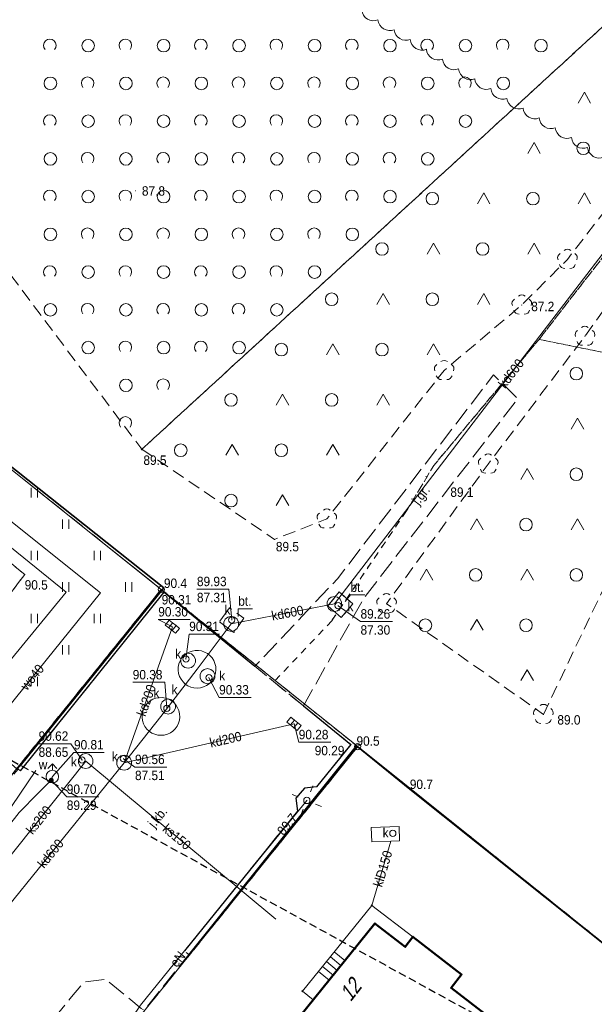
# Model space of a CAD drawing. Header units: metres. Extents: x 6540907 to 6541833, y 5893434 to 5894895.
# Tile 143 of 256: x 6541465 to 6541511, y 5893525 to 5893604. Entities that reach past the tile are written whole.
import ezdxf
from ezdxf.enums import TextEntityAlignment as Align

# ---------------------------------------------------------------- set-up
doc = ezdxf.new("R2010")
doc.units = ezdxf.units.M
doc.header["$MEASUREMENT"] = 0
for name, pattern in [('1.0_0.5', [1.5, 1, -0.5]), ('1.5_0.5', [2, 1.5, -0.5]), ('2', [0.9, 0.6, -0.3]), ('219-500', [0, 0]), ('egug-500', [1, 0.5, -0.5])]:
    doc.linetypes.add(name, pattern=pattern)
doc.layers.get('0').update_dxf_attribs({"color": 2, "linetype": 'CONTINUOUS', "lineweight": 5})
for name, color, linetype, lineweight in [('140-Punkty robocze', 251, 'CONTINUOUS', 9), ('202-punkt graniczny', 251, 'CONTINUOUS', 9), ('218-kontur użytku gruntowego', 251, 'CONTINUOUS', 9), ('219-działka ewidencyjna', 152, 'CONTINUOUS', 18), ('238-Punkt adresowy budynku', 251, 'CONTINUOUS', 9), ('312-budynek ewidencyjny', 251, 'CONTINUOUS', 9), ('352-schody', 251, 'CONTINUOUS', 9), ('chodnik', 251, 'CONTINUOUS', 9), ('drzewo liściaste', 251, 'CONTINUOUS', 9), ('hydrant', 251, 'CONTINUOUS', 9), ('jezdnia', 251, 'CONTINUOUS', 9), ('jezdnia-Atr17', 251, 'CONTINUOUS', 9), ('komora podziemna', 251, 'CONTINUOUS', 9), ('kratka ściekowa', 251, 'CONTINUOUS', 9), ('krawężnik', 251, 'CONTINUOUS', 9), ('latarnia', 251, 'CONTINUOUS', 9), ('obszar utwardzony', 251, 'CONTINUOUS', 9), ('obszar utwardzony-Atr17', 251, 'CONTINUOUS', 9), ('ogrodzenie trwałe', 251, 'CONTINUOUS', 9), ('pikieta naturalna', 251, 'CONTINUOUS', 9), ('pikieta naturalna-Atr2', 251, 'CONTINUOUS', 9), ('pikieta sztuczna', 251, 'CONTINUOUS', 9), ('pikieta sztuczna-Atr2', 251, 'CONTINUOUS', 9), ('przewód elektroenergetyczny podziemny', 251, 'CONTINUOUS', 9), ('przewód elektroenergetyczny podziemny-Atr1', 251, 'CONTINUOUS', 9), ('przewód kanalizacyjny', 251, 'CONTINUOUS', 9), ('przewód kanalizacyjny-Atr1', 251, 'CONTINUOUS', 9), ('przewód telekomunikacyjny podziemny', 251, 'CONTINUOUS', 9), ('przewód wodociągowy', 251, 'CONTINUOUS', 9), ('przewód wodociągowy-Atr1', 251, 'CONTINUOUS', 9), ('Punkt budynku', 251, 'CONTINUOUS', 9), ('rzędna', 251, 'CONTINUOUS', 9), ('rzędna-Atr2', 251, 'CONTINUOUS', 9), ('rzędna-Atr3', 251, 'CONTINUOUS', 9), ('studnia kanalizacyjna', 251, 'CONTINUOUS', 9), ('studnia kanalizacyjna-Atr17', 251, 'CONTINUOUS', 9), ('teren zalesiony', 251, 'CONTINUOUS', 9), ('trawnik', 251, 'CONTINUOUS', 9), ('właz do komory lub kanału - okrągły', 251, 'CONTINUOUS', 9), ('właz do komory lub kanału - okrągły-Atr17', 251, 'CONTINUOUS', 9), ('zadrzewienie  zakrzewienie', 252, 'CONTINUOUS', 15), ('Zakres', 252, 'CONTINUOUS', 15), ('zasuwa lub zawór', 252, 'CONTINUOUS', 15), ('zasuwa lub zawór-Atr17', 252, 'CONTINUOUS', 15)]:
    doc.layers.add(name, color=color, linetype=linetype, lineweight=lineweight)
doc.layers.add('z_i_masywy_grupy', color=7, linetype='CONTINUOUS', lineweight=13, true_color=0x7f926c)
doc.styles.get("Standard").update_dxf_attribs({"font": 'Arial', "width": 0.75})
doc.linetypes.add('902-500', pattern='A,3.75,0,[1,ksztalty.shx,S=0.5,R=0,X=0,Y=0],3.75', length=7.5)

# ---------------------------------------------------------------- blocks, each defined once
blk = doc.blocks.new('PUNKTBUD')
at = {"color": 0}
blk.add_circle((0, 0), 0.045, dxfattribs=at)
blk = doc.blocks.new('202')
at = {"color": 0, "linetype": 'Continuous', "lineweight": 0}
blk.add_circle((0, 0), 0.25, dxfattribs=at)
blk = doc.blocks.new('OTZK3')
at = {"color": 0, "linetype": 'Continuous'}
for p, q in [((-0.5, -0.289), (0, 0.577)), ((0, 0.577), (0.5, -0.289))]:
    blk.add_line(p, q, dxfattribs=at)
blk = doc.blocks.new('OTZK1')
at = {"color": 0, "linetype": 'Continuous'}
blk.add_circle((0, 0), 0.5, dxfattribs=at)
blk = doc.blocks.new('US22')
at = {"color": 0, "linetype": 'Continuous', "lineweight": 13}
blk.add_circle((0, 0), 0.25, dxfattribs=at)
blk = doc.blocks.new('PW01')
at = {"linetype": 'Continuous', "lineweight": 13}
h = blk.add_hatch(color=0, dxfattribs=at)
edge = h.paths.add_edge_path()
edge.add_arc((0, 0), 0.045, 0, 360)
blk = doc.blocks.new('SM01')
at = {"color": 0, "linetype": 'Continuous', "lineweight": 13}
for p, q in [((-0.53, 0.531), (-0.883, 0.884)), ((0.531, 0.531), (0.884, 0.884)), ((-0.53, -0.53), (-0.883, -0.883)), ((0.531, -0.53), (0.884, -0.883))]:
    blk.add_line(p, q, dxfattribs=at)
blk.add_circle((0, 0), 0.25, dxfattribs=at)
blk = doc.blocks.new('US05')
at = {"color": 0, "linetype": 'Continuous', "lineweight": 13}
for p, q in [((-0.525, -0.25), (-0.525, 0.25)), ((-0.525, 0.25), (-0.175, 0.25)), ((-0.175, -0.25), (-0.175, 0.25)), ((-0.175, 0.25), (0.175, 0.25)), ((0.175, -0.25), (0.175, 0.25)), ((0.175, 0.25), (0.525, 0.25)), ((0.525, -0.25), (0.525, 0.25)), ((-0.525, -0.25), (-0.175, -0.25)), ((-0.175, -0.25), (0.175, -0.25)), ((0.175, -0.25), (0.525, -0.25))]:
    blk.add_line(p, q, dxfattribs=at)
blk = doc.blocks.new('SUWH')
at = {"color": 0, "linetype": 'Continuous'}
for p in [(-0.354, 0.646), (0, 0.5), (0.354, 0.646)]:
    blk.add_line(p, (0, 1), dxfattribs=at)
blk.add_circle((0, 0), 0.5, dxfattribs=at)
blk = doc.blocks.new('US25')
at = {"linetype": 'Continuous', "lineweight": 0}
h = blk.add_hatch(color=0, dxfattribs=at)
edge = h.paths.add_edge_path()
edge.add_arc((0, 0), 0.2, 0, 360)
blk = doc.blocks.new('OTZK2')
at = {"color": 0, "linetype": 'Continuous'}
blk.add_arc((0, 0), 0.5, 318.85, 221.162, dxfattribs=at)
blk = doc.blocks.new('OP021')
at = {"linetype": 'Continuous', "lineweight": 13}
h = blk.add_hatch(color=0, dxfattribs=at)
edge = h.paths.add_edge_path()
edge.add_arc((0, 0), 0.05, 0, 360)
at = {"color": 0, "linetype": 'Continuous', "lineweight": 13}
for centre, start, end in [((0, 0.4), 49.272, 130.728), ((-0.38, 0.124), 121.308, 202.548), ((0.38, 0.124), 337.452, 58.692), ((-0.235, -0.324), 193.221, 274.871), ((0.235, -0.324), 265.129, 346.779)]:
    blk.add_arc(centre, 0.4, start, end, dxfattribs=at)
blk = doc.blocks.new('TU04')
at = {"color": 0, "linetype": 'Continuous', "lineweight": 13}
for p, q in [((0, 0), (0, 0.75)), ((0.5, 0), (0.5, 0.75))]:
    blk.add_line(p, q, dxfattribs=at)
blk = doc.blocks.new('PIKIETA')
at = {"color": 0}
blk.add_circle((0, 0), 0.045, dxfattribs=at)

msp = doc.modelspace()

# ---------------------------------------------------------------- linework, layer by layer
at = {"layer": '218-kontur użytku gruntowego', "linetype": 'egug-500', "lineweight": 18, "flags": 128}
for points in [[(6541506.27, 5893578.153), (6541528.91, 5893607.303)], [(6541528.91, 5893607.303), (6541506.27, 5893578.153)], [(6541444.99, 5893583.263), (6541476.24, 5893558.283)], [(6541476.24, 5893558.283), (6541444.99, 5893583.263)], [(6541497.9, 5893568.123), (6541506.27, 5893578.153)], [(6541506.27, 5893578.153), (6541497.9, 5893568.123)], [(6541531.7, 5893572.973), (6541506.27, 5893578.153)], [(6541506.27, 5893578.153), (6541531.7, 5893572.973)], [(6541495.74, 5893564.533), (6541497.9, 5893568.123)], [(6541497.9, 5893568.123), (6541495.74, 5893564.533)], [(6541489.79, 5893555.783), (6541495.74, 5893564.533)], [(6541495.74, 5893564.533), (6541489.79, 5893555.783)], [(6541455.72, 5893532.863), (6541476.24, 5893558.283)], [(6541476.24, 5893558.283), (6541455.72, 5893532.863)], [(6541476.24, 5893558.283), (6541485.3, 5893551.033)], [(6541485.3, 5893551.033), (6541476.24, 5893558.283)], [(6541485.3, 5893551.033), (6541489.79, 5893555.783)], [(6541489.79, 5893555.783), (6541485.3, 5893551.033)], [(6541485.3, 5893551.033), (6541491.86, 5893545.783)], [(6541491.86, 5893545.783), (6541485.3, 5893551.033)], [(6541491.86, 5893545.783), (6541471.28, 5893520.303)], [(6541471.28, 5893520.303), (6541491.86, 5893545.783)], [(6541514.93, 5893527.333), (6541491.86, 5893545.783)], [(6541491.86, 5893545.783), (6541514.93, 5893527.333)]]:
    msp.add_lwpolyline(points, dxfattribs=at)
at = {"layer": '219-działka ewidencyjna', "linetype": '219-500', "lineweight": 18, "flags": 128}
for points in [[(6541476.24, 5893558.283), (6541444.99, 5893583.263)], [(6541476.24, 5893558.283), (6541455.72, 5893532.863)], [(6541491.86, 5893545.783), (6541476.24, 5893558.283)], [(6541491.86, 5893545.783), (6541471.28, 5893520.303)], [(6541522.91, 5893520.943), (6541491.86, 5893545.783)]]:
    msp.add_lwpolyline(points, dxfattribs=at)
at = {"layer": '312-budynek ewidencyjny', "linetype": 'Continuous', "lineweight": 50, "flags": 128}
for points in [[(6541487.23, 5893524.313), (6541493.22, 5893531.723)], [(6541493.22, 5893531.723), (6541495.62, 5893529.863)], [(6541495.62, 5893529.863), (6541496.23, 5893530.663)], [(6541496.23, 5893530.663), (6541500.11, 5893527.663)], [(6541500.11, 5893527.663), (6541499.29, 5893526.603)], [(6541499.29, 5893526.603), (6541503.82, 5893523.123)]]:
    msp.add_lwpolyline(points, dxfattribs=at)
at = {"layer": '352-schody', "linetype": 'Continuous', "lineweight": 18, "flags": 128}
msp.add_lwpolyline([(6541492.98, 5893533.163), (6541487.46, 5893526.343), (6541488.32, 5893525.653), (6541489.45, 5893527.053), (6541493.22, 5893531.723), (6541495.62, 5893529.863), (6541496.23, 5893530.663)], close=True, dxfattribs=at)
msp.add_lwpolyline([(6541492.98, 5893533.163), (6541487.46, 5893526.343), (6541488.32, 5893525.653), (6541489.45, 5893527.053), (6541493.22, 5893531.723), (6541495.62, 5893529.863), (6541496.23, 5893530.663)], close=True, dxfattribs=at)
for points in [[(6541490.526, 5893528.386), (6541489.681, 5893529.087)], [(6541490.84, 5893528.775), (6541489.995, 5893529.475)], [(6541489.898, 5893527.608), (6541489.052, 5893528.309)], [(6541490.212, 5893527.997), (6541489.366, 5893528.698)], [(6541489.584, 5893527.219), (6541488.737, 5893527.921)]]:
    msp.add_lwpolyline(points, dxfattribs=at)
at = {"layer": 'chodnik', "linetype": '1.0_0.5', "lineweight": 18, "flags": 128}
msp.add_lwpolyline([(6541440.34, 5893562.793), (6541450.35, 5893555.033), (6541447.87, 5893551.703), (6541451.76, 5893548.693), (6541454.32, 5893551.923), (6541456.67, 5893550.113), (6541457.66, 5893548.773), (6541461.84, 5893545.183), (6541459.75, 5893542.613), (6541462.1, 5893540.723), (6541463.88, 5893542.953), (6541464.79, 5893543.993), (6541458.08, 5893549.863), (6541465.38, 5893559.453), (6541454.69, 5893568.373), (6541446.96, 5893558.613), (6541444.3, 5893560.633), (6541440.63, 5893563.483)], close=True, dxfattribs=at)
at = {"layer": 'jezdnia', "linetype": '1.5_0.5', "lineweight": 18, "flags": 128}
for points in [[(6541487.54, 5893549.013), (6541492.35, 5893557.593), (6541504.59, 5893573.433), (6541502.65, 5893575.323), (6541490.25, 5893559.123), (6541483.69, 5893552.173)], [(6541490.38, 5893558.073), (6541489.48, 5893556.963), (6541490.55, 5893556.053), (6541491.47, 5893557.123)]]:
    msp.add_lwpolyline(points, close=True, dxfattribs=at)
msp.add_lwpolyline([(6541402.275, 5893435.053), (6541404.63, 5893438.043), (6541404.55, 5893438.103), (6541401.69, 5893440.393), (6541401.51, 5893441.963), (6541411.49, 5893454.353), (6541413.11, 5893454.543), (6541415.95, 5893452.243), (6541418.46, 5893455.373), (6541415.65, 5893457.663), (6541415.46, 5893459.263), (6541416.64, 5893460.663), (6541420.09, 5893464.993), (6541421.67, 5893465.163), (6541424.52, 5893462.883), (6541427.06, 5893466.023), (6541424.24, 5893468.293), (6541424.04, 5893469.893), (6541443.98, 5893494.663), (6541445.61, 5893494.883), (6541448.6, 5893492.463), (6541451.18, 5893495.803), (6541448.23, 5893498.123), (6541448.05, 5893499.723), (6541459.5, 5893514.023), (6541461.17, 5893514.213), (6541464.09, 5893511.903), (6541467.31, 5893515.863), (6541464.37, 5893518.213), (6541464.2, 5893519.793), (6541469.11, 5893525.903), (6541470.08, 5893527.063), (6541471.82, 5893527.303), (6541474.65, 5893524.973), (6541474.88, 5893524.823), (6541478.42, 5893529.263), (6541478.09, 5893529.543), (6541487.07, 5893540.653), (6541486.95, 5893541.673), (6541487.63, 5893542.483), (6541488.59, 5893542.593), (6541491.32, 5893545.953), (6541487.54, 5893549.013), (6541483.69, 5893552.173), (6541476.46, 5893558.063), (6541465.05, 5893543.853), (6541464.87, 5893543.993), (6541462.08, 5893540.703), (6541462.12, 5893540.573), (6541463.47, 5893538.293), (6541457.64, 5893531.013), (6541458.24, 5893521.983), (6541458.08, 5893521.803), (6541456.47, 5893521.613), (6541454.73, 5893523.013), (6541452.06, 5893519.673), (6541453.76, 5893518.283), (6541453.96, 5893516.673), (6541434.26, 5893492.103), (6541432.68, 5893491.923), (6541430.69, 5893493.543), (6541430.53, 5893493.673), (6541428.09, 5893490.683), (6541428.25, 5893490.543), (6541430.25, 5893488.943), (6541430.45, 5893487.323), (6541429.85, 5893486.593), (6541428.25, 5893486.433), (6541426.24, 5893488.033), (6541426.08, 5893488.153), (6541420.99, 5893481.853), (6541423.13, 5893480.143), (6541423.32, 5893478.543), (6541412.14, 5893464.723), (6541410.17, 5893462.273), (6541408.57, 5893462.083), (6541406.59, 5893463.693), (6541406.42, 5893463.823), (6541403.99, 5893460.673), (6541404.1, 5893460.593), (6541406.09, 5893458.953), (6541406.28, 5893457.433), (6541393.64, 5893441.783), (6541392.06, 5893441.623), (6541390.07, 5893443.233), (6541387.55, 5893440.053), (6541389.52, 5893438.423), (6541389.76, 5893436.883), (6541388.315, 5893435.053)], dxfattribs=at)
at = {"layer": 'komora podziemna', "linetype": 'Continuous', "lineweight": 18, "flags": 128}
msp.add_lwpolyline([(6541492.97, 5893538.213), (6541492.92, 5893539.343), (6541495.14, 5893539.423), (6541495.19, 5893538.293), (6541494.49, 5893538.263)], close=True, dxfattribs=at)
at = {"layer": 'krawężnik', "linetype": 'Continuous', "lineweight": 25, "flags": 128}
for points in [[(6541465.05, 5893543.853), (6541476.46, 5893558.063)], [(6541476.46, 5893558.063), (6541483.69, 5893552.173)], [(6541487.54, 5893549.013), (6541491.32, 5893545.953), (6541488.59, 5893542.593), (6541487.63, 5893542.483), (6541486.95, 5893541.673), (6541487.07, 5893540.653), (6541478.09, 5893529.543)]]:
    msp.add_lwpolyline(points, dxfattribs=at)
at = {"layer": 'obszar utwardzony', "linetype": '1.5_0.5', "lineweight": 18, "flags": 128}
for points in [[(6541491.47, 5893557.123), (6541490.38, 5893558.073), (6541489.48, 5893556.963), (6541490.55, 5893556.053)], [(6541480.86, 5893555.703), (6541482.01, 5893554.863), (6541482.8, 5893555.993), (6541481.66, 5893556.813)]]:
    msp.add_lwpolyline(points, close=True, dxfattribs=at)
at = {"layer": 'obszar utwardzony-Atr17', "flags": 128}
for points in [[(6541490.87, 5893557.313), (6541491.28, 5893557.843), (6541492.423, 5893557.843)], [(6541482.34, 5893556.123), (6541482.36, 5893556.743), (6541483.503, 5893556.743)]]:
    msp.add_lwpolyline(points, dxfattribs=at)
at = {"layer": 'ogrodzenie trwałe', "linetype": '902-500', "lineweight": 35, "flags": 128}
for points in [[(6541476.45, 5893558.393), (6541452.22, 5893577.603)], [(6541476.45, 5893558.393), (6541465.03, 5893544.263)], [(6541496, 5893542.413), (6541491.76, 5893545.853), (6541478.43, 5893529.243)], [(6541496, 5893542.413), (6541522.91, 5893520.943), (6541502.46, 5893494.993)]]:
    msp.add_lwpolyline(points, dxfattribs=at)
at = {"layer": 'przewód elektroenergetyczny podziemny', "linetype": 'Continuous', "lineweight": 18, "flags": 128}
for points in [[(6541460.08, 5893562.333), (6541461.38, 5893563.973), (6541464.33, 5893561.583), (6541468.68, 5893558.063), (6541451.41, 5893537.023), (6541455.72, 5893533.173)], [(6541487.81, 5893541.503), (6541480.89, 5893533.023), (6541474.6, 5893525.243), (6541473.93, 5893524.243), (6541473.35, 5893523.683), (6541472.1, 5893522.123), (6541456.3, 5893502.403), (6541437.47, 5893479.093), (6541436.89, 5893478.633), (6541436.85, 5893478.323), (6541418.23, 5893455.553), (6541406.8, 5893441.263), (6541405.55, 5893439.693), (6541401.745, 5893435.053)]]:
    msp.add_lwpolyline(points, dxfattribs=at)
at = {"layer": 'przewód kanalizacyjny', "linetype": 'Continuous', "lineweight": 18, "flags": 128}
for points in [[(6541393.113, 5893435.053), (6541401.95, 5893446.203), (6541402.1, 5893446.383), (6541408.76, 5893454.793), (6541408.94, 5893455.013), (6541414.81, 5893462.423), (6541445.64, 5893501.893), (6541463.35, 5893523.563), (6541463.06, 5893531.893), (6541473.29, 5893544.503), (6541476.21, 5893548.183), (6541479.08, 5893551.933), (6541481.79, 5893555.543), (6541490, 5893557.123), (6541517.02, 5893592.363), (6541528.47, 5893607.223)], [(6541473.29, 5893544.503), (6541477.12, 5893555.313)], [(6541473.29, 5893544.503), (6541486.8, 5893547.593)], [(6541470.23, 5893544.633), (6541463.25, 5893535.873), (6541461.09, 5893533.163), (6541461.41, 5893522.703), (6541446.41, 5893504.523), (6541421.68, 5893473.613), (6541411.77, 5893461.333), (6541408.78, 5893457.633), (6541398.01, 5893444.293), (6541391.33, 5893435.603), (6541390.907, 5893435.053)], [(6541470.23, 5893544.633), (6541485.36, 5893532.063)], [(6541492.98, 5893533.163), (6541494.49, 5893538.263)]]:
    msp.add_lwpolyline(points, dxfattribs=at)
at = {"layer": 'przewód telekomunikacyjny podziemny', "linetype": 'Continuous', "lineweight": 18, "flags": 128}
msp.add_lwpolyline([(6541466.26, 5893543.873), (6541460.49, 5893535.383), (6541458.73, 5893531.823), (6541457.89, 5893525.243), (6541456.65, 5893522.103), (6541449.21, 5893512.523), (6541437.61, 5893498.563), (6541427.51, 5893486.063), (6541421.27, 5893478.613), (6541411.35, 5893467.023)], dxfattribs=at)
at = {"layer": 'przewód wodociągowy', "linetype": 'Continuous', "lineweight": 18, "flags": 128}
for points in [[(6541460.89, 5893543.813), (6541460.31, 5893544.283), (6541471.4, 5893558.013), (6541457.76, 5893568.893), (6541454.11, 5893564.473)], [(6541427.49, 5893486.003), (6541429.5, 5893488.473), (6541443.53, 5893505.993), (6541459.34, 5893525.423), (6541458.91, 5893532.843), (6541464.94, 5893540.543), (6541466.46, 5893542.073), (6541467.49, 5893543.113), (6541467.58, 5893543.403)]]:
    msp.add_lwpolyline(points, dxfattribs=at)
at = {"layer": 'rzędna-Atr2', "flags": 128}
for points in [[(6541481.84, 5893555.853), (6541481.62, 5893558.303), (6541479.075, 5893558.303)], [(6541490.3, 5893556.983), (6541492.08, 5893555.723), (6541494.627, 5893555.723)], [(6541477.12, 5893555.313), (6541476, 5893555.893), (6541478.535, 5893555.893)], [(6541478.2, 5893552.743), (6541478.46, 5893554.733), (6541480.867, 5893554.733)], [(6541476.68, 5893548.833), (6541476.51, 5893550.893), (6541473.972, 5893550.893)], [(6541480.03, 5893551.263), (6541480.84, 5893549.693), (6541483.377, 5893549.693)], [(6541486.8, 5893547.593), (6541487.17, 5893546.133), (6541489.713, 5893546.133)], [(6541469.94, 5893544.713), (6541469.04, 5893546.013), (6541466.487, 5893546.013)], [(6541467.58, 5893543.403), (6541469.3, 5893545.323), (6541471.709, 5893545.323)], [(6541473.23, 5893544.823), (6541474.15, 5893544.163), (6541476.693, 5893544.163)], [(6541467.49, 5893543.113), (6541468.73, 5893541.793), (6541471.278, 5893541.793)]]:
    msp.add_lwpolyline(points, dxfattribs=at)
at = {"layer": 'studnia kanalizacyjna', "linetype": 'Continuous', "lineweight": 18, "flags": 128}
for points in [[(6541490, 5893557.723), (6541490.26, 5893557.663), (6541490.47, 5893557.493), (6541490.58, 5893557.253), (6541490.58, 5893556.993), (6541490.47, 5893556.753), (6541490.26, 5893556.583), (6541490, 5893556.523), (6541489.74, 5893556.583), (6541489.53, 5893556.753), (6541489.42, 5893556.993), (6541489.42, 5893557.253), (6541489.53, 5893557.493), (6541489.74, 5893557.663)], [(6541481.79, 5893556.143), (6541482.05, 5893556.083), (6541482.26, 5893555.913), (6541482.37, 5893555.673), (6541482.37, 5893555.413), (6541482.26, 5893555.173), (6541482.05, 5893555.003), (6541481.79, 5893554.943), (6541481.53, 5893555.003), (6541481.32, 5893555.173), (6541481.21, 5893555.413), (6541481.21, 5893555.673), (6541481.32, 5893555.913), (6541481.53, 5893556.083)], [(6541477.97, 5893550.933), (6541477.81, 5893551.133), (6541477.69, 5893551.353), (6541477.62, 5893551.603), (6541477.58, 5893551.853), (6541477.59, 5893552.103), (6541477.64, 5893552.353), (6541477.73, 5893552.593), (6541477.86, 5893552.813), (6541478.03, 5893553.003), (6541478.23, 5893553.163), (6541478.45, 5893553.293), (6541478.69, 5893553.383), (6541478.94, 5893553.423), (6541479.19, 5893553.433), (6541479.44, 5893553.393), (6541479.68, 5893553.303), (6541479.91, 5893553.183), (6541480.11, 5893553.033), (6541480.28, 5893552.843), (6541480.41, 5893552.623), (6541480.51, 5893552.393), (6541480.57, 5893552.143), (6541480.58, 5893551.883), (6541480.55, 5893551.633), (6541480.48, 5893551.393), (6541480.37, 5893551.163), (6541480.22, 5893550.953), (6541480.04, 5893550.773), (6541479.83, 5893550.633), (6541479.6, 5893550.523), (6541479.35, 5893550.453), (6541479.1, 5893550.433), (6541478.84, 5893550.453), (6541478.6, 5893550.513), (6541478.36, 5893550.613), (6541478.15, 5893550.753)], [(6541478.37, 5893553.213), (6541478.63, 5893553.153), (6541478.84, 5893552.983), (6541478.95, 5893552.743), (6541478.95, 5893552.483), (6541478.84, 5893552.243), (6541478.63, 5893552.073), (6541478.37, 5893552.013), (6541478.11, 5893552.073), (6541477.9, 5893552.243), (6541477.79, 5893552.483), (6541477.79, 5893552.743), (6541477.9, 5893552.983), (6541478.11, 5893553.153)], [(6541479.92, 5893551.983), (6541480.18, 5893551.923), (6541480.39, 5893551.753), (6541480.5, 5893551.513), (6541480.5, 5893551.253), (6541480.39, 5893551.013), (6541480.18, 5893550.843), (6541479.92, 5893550.783), (6541479.66, 5893550.843), (6541479.45, 5893551.013), (6541479.34, 5893551.253), (6541479.34, 5893551.513), (6541479.45, 5893551.753), (6541479.66, 5893551.923)], [(6541475.1, 5893547.183), (6541474.94, 5893547.383), (6541474.82, 5893547.603), (6541474.75, 5893547.853), (6541474.71, 5893548.103), (6541474.72, 5893548.353), (6541474.77, 5893548.603), (6541474.86, 5893548.843), (6541474.99, 5893549.063), (6541475.16, 5893549.253), (6541475.36, 5893549.413), (6541475.58, 5893549.543), (6541475.82, 5893549.633), (6541476.07, 5893549.673), (6541476.32, 5893549.683), (6541476.57, 5893549.643), (6541476.81, 5893549.553), (6541477.04, 5893549.433), (6541477.24, 5893549.283), (6541477.41, 5893549.093), (6541477.54, 5893548.873), (6541477.64, 5893548.643), (6541477.7, 5893548.393), (6541477.71, 5893548.133), (6541477.68, 5893547.883), (6541477.61, 5893547.643), (6541477.5, 5893547.413), (6541477.35, 5893547.203), (6541477.17, 5893547.023), (6541476.96, 5893546.883), (6541476.73, 5893546.773), (6541476.48, 5893546.703), (6541476.23, 5893546.683), (6541475.97, 5893546.703), (6541475.73, 5893546.763), (6541475.49, 5893546.863), (6541475.28, 5893547.003)], [(6541476.78, 5893549.573), (6541477.04, 5893549.513), (6541477.25, 5893549.343), (6541477.36, 5893549.103), (6541477.36, 5893548.843), (6541477.25, 5893548.603), (6541477.04, 5893548.433), (6541476.78, 5893548.373), (6541476.52, 5893548.433), (6541476.31, 5893548.603), (6541476.2, 5893548.843), (6541476.2, 5893549.103), (6541476.31, 5893549.343), (6541476.52, 5893549.513)], [(6541470.23, 5893545.233), (6541470.49, 5893545.173), (6541470.7, 5893545.003), (6541470.81, 5893544.763), (6541470.81, 5893544.503), (6541470.7, 5893544.263), (6541470.49, 5893544.093), (6541470.23, 5893544.033), (6541469.97, 5893544.093), (6541469.76, 5893544.263), (6541469.65, 5893544.503), (6541469.65, 5893544.763), (6541469.76, 5893545.003), (6541469.97, 5893545.173)], [(6541473.29, 5893545.103), (6541473.55, 5893545.043), (6541473.76, 5893544.873), (6541473.87, 5893544.633), (6541473.87, 5893544.373), (6541473.76, 5893544.133), (6541473.55, 5893543.963), (6541473.29, 5893543.903), (6541473.03, 5893543.963), (6541472.82, 5893544.133), (6541472.71, 5893544.373), (6541472.71, 5893544.633), (6541472.82, 5893544.873), (6541473.03, 5893545.043)]]:
    msp.add_lwpolyline(points, close=True, dxfattribs=at)
at = {"layer": 'teren zalesiony', "linetype": '1.0_0.5', "lineweight": 18, "flags": 128}
for points in [[(6541474.7, 5893569.423), (6541485.25, 5893562.253), (6541489.4, 5893563.883), (6541498.73, 5893575.683), (6541504.9, 5893580.883), (6541508.53, 5893584.513), (6541513.71, 5893591.233), (6541522.03, 5893602.743), (6541520.64, 5893605.093), (6541515.21, 5893606.553)], [(6541506.62, 5893548.343), (6541531.12, 5893599.533), (6541528.95, 5893600.243), (6541518.2, 5893589.423), (6541513.66, 5893583.673), (6541509.92, 5893578.403), (6541502.23, 5893568.243), (6541494.15, 5893557.143)]]:
    msp.add_lwpolyline(points, close=True, dxfattribs=at)
at = {"layer": 'trawnik', "linetype": '1.0_0.5', "lineweight": 18, "flags": 128}
msp.add_lwpolyline([(6541454.69, 5893568.373), (6541465.38, 5893559.453), (6541458.08, 5893549.863), (6541464.79, 5893543.993), (6541465.03, 5893544.263), (6541476.45, 5893558.393), (6541452.22, 5893577.603), (6541445.04, 5893569.053), (6541448.68, 5893566.193), (6541444.3, 5893560.633), (6541446.96, 5893558.613)], close=True, dxfattribs=at)
at = {"layer": 'z_i_masywy_grupy', "linetype": 'Continuous'}
msp.add_lwpolyline([(6541492.187, 5893604.324, 0.5), (6541493.469, 5893603.545, 0.5), (6541494.75, 5893602.765, 0.5), (6541496.032, 5893601.986, 0.5), (6541497.313, 5893601.206, 0.5), (6541498.595, 5893600.427, 0.5), (6541499.877, 5893599.647, 0.5), (6541501.158, 5893598.868, 0.5), (6541502.44, 5893598.088, 0.5), (6541503.721, 5893597.309, 0.5), (6541505.003, 5893596.529, 0.5), (6541506.284, 5893595.75, 0.5), (6541507.566, 5893594.97, 0.5), (6541508.847, 5893594.191, 0.5), (6541510.129, 5893593.411, 0.5), (6541511.411, 5893592.632, 0.5)], format="xyb", dxfattribs=at)
at = {"layer": 'zadrzewienie  zakrzewienie', "linetype": '1.0_0.5', "lineweight": 18, "flags": 128}
msp.add_lwpolyline([(6541318.34, 5893663.733), (6541365.21, 5893661.933), (6541400.25, 5893649.713), (6541416.54, 5893642.433), (6541431.06, 5893618.613), (6541451.77, 5893599.913), (6541474.69, 5893569.413), (6541515.21, 5893606.553), (6541506.98, 5893607.713), (6541490.01, 5893614.653), (6541473.59, 5893625.213), (6541460.36, 5893637.543), (6541433.18, 5893675.253), (6541416.44, 5893688.933), (6541382.33, 5893701.533), (6541358.84, 5893701.623), (6541325.63, 5893691.723), (6541325.63, 5893691.723)], close=True, dxfattribs=at)
at = {"layer": 'Zakres', "linetype": '2', "lineweight": 25, "flags": 128}
msp.add_lwpolyline([(6540930.81, 5893582.593), (6540952.62, 5893547.953), (6541020.61, 5893593.493), (6541060.25, 5893600.483), (6541133.37, 5893522.233), (6541132.66, 5893437.243), (6541235.67, 5893475.793), (6541230.54, 5893517.483), (6541183.33, 5893542.453), (6541196.93, 5893611.193), (6541212.33, 5893616.963), (6541232.27, 5893624.283), (6541273.87, 5893613.183), (6541300.52, 5893614.983), (6541358.25, 5893602.793), (6541525.85, 5893511.003), (6541649.47, 5893497.043), (6541682.61, 5893534.081)], dxfattribs=at)

# ---------------------------------------------------------------- block references
at = {"layer": '140-Punkty robocze', "linetype": 'Continuous', "lineweight": 13}
msp.add_blockref('PIKIETA', (6541474.69, 5893569.413), dxfattribs=at)
at = {"layer": '202-punkt graniczny', "linetype": 'Continuous', "lineweight": 18}
for p in [(6541476.24, 5893558.283), (6541491.86, 5893545.783)]:
    msp.add_blockref('202', p, dxfattribs=at)
at = {"layer": 'drzewo liściaste', "linetype": 'Continuous', "lineweight": 18}
for p in [(6541508.53, 5893584.513), (6541504.9, 5893580.883), (6541509.92, 5893578.403), (6541498.73, 5893575.683), (6541502.23, 5893568.243), (6541489.4, 5893563.883), (6541494.15, 5893557.143), (6541506.62, 5893548.343)]:
    msp.add_blockref('OP021', p, dxfattribs=at)
at = {"layer": 'hydrant', "linetype": 'Continuous', "lineweight": 18}
msp.add_blockref('SUWH', (6541467.58, 5893543.403), dxfattribs=at)
at = {"layer": 'kratka ściekowa', "linetype": 'Continuous', "lineweight": 18}
for p, rotation in [((6541477.12, 5893555.313), 321.409), ((6541486.8, 5893547.593), 141.4)]:
    msp.add_blockref('US05', p, dxfattribs=dict(at, rotation=rotation))
at = {"layer": 'latarnia', "linetype": 'Continuous', "lineweight": 18, "rotation": 292.574}
msp.add_blockref('SM01', (6541487.81, 5893541.503), dxfattribs=at)
at = {"layer": 'pikieta naturalna', "linetype": 'Continuous', "lineweight": 13}
for p in [(6541474.2, 5893589.963), (6541504.9, 5893580.883), (6541509.92, 5893578.403), (6541474.7, 5893569.423), (6541497.29, 5893567.253), (6541485.25, 5893562.253), (6541465.38, 5893559.453), (6541476.45, 5893558.393), (6541506.62, 5893548.343), (6541491.76, 5893545.853), (6541496, 5893542.413)]:
    msp.add_blockref('PW01', p, dxfattribs=at)
at = {"layer": 'pikieta sztuczna', "linetype": 'Continuous', "lineweight": 13}
for p in [(6541476.46, 5893558.063), (6541491.32, 5893545.953)]:
    msp.add_blockref('PW01', p, dxfattribs=at)
at = {"layer": 'Punkt budynku', "linetype": 'Continuous', "lineweight": 18}
for p in [(6541492.98, 5893533.163), (6541493.22, 5893531.723), (6541496.23, 5893530.663), (6541495.62, 5893529.863), (6541500.11, 5893527.663), (6541489.45, 5893527.053), (6541499.29, 5893526.603), (6541487.46, 5893526.343), (6541488.32, 5893525.653)]:
    msp.add_blockref('PUNKTBUD', p, dxfattribs=at)
at = {"layer": 'rzędna', "linetype": 'Continuous', "lineweight": 18}
for p in [(6541490.3, 5893556.983), (6541477.12, 5893555.313), (6541481.84, 5893555.853), (6541478.2, 5893552.743), (6541480.03, 5893551.263), (6541476.68, 5893548.833), (6541486.8, 5893547.593), (6541469.94, 5893544.713), (6541473.23, 5893544.823), (6541467.49, 5893543.113), (6541467.58, 5893543.403), (6541487.81, 5893541.503)]:
    msp.add_blockref('PW01', p, dxfattribs=at)
at = {"layer": 'teren zalesiony', "linetype": 'Continuous', "lineweight": 18}
for name, p in [('OTZK3', (6541509.873, 5893597.225)), ('OTZK3', (6541505.873, 5893593.225)), ('OTZK1', (6541509.786, 5893593.339)), ('OTZK1', (6541497.786, 5893589.339)), ('OTZK3', (6541501.873, 5893589.225)), ('OTZK1', (6541505.786, 5893589.339)), ('OTZK3', (6541509.873, 5893589.225)), ('OTZK1', (6541493.786, 5893585.339)), ('OTZK3', (6541497.873, 5893585.225)), ('OTZK1', (6541501.786, 5893585.339)), ('OTZK3', (6541505.873, 5893585.225)), ('OTZK1', (6541489.786, 5893581.339)), ('OTZK3', (6541493.873, 5893581.225)), ('OTZK1', (6541497.786, 5893581.339)), ('OTZK3', (6541501.873, 5893581.225)), ('OTZK1', (6541485.786, 5893577.339)), ('OTZK3', (6541489.873, 5893577.225)), ('OTZK1', (6541493.786, 5893577.339)), ('OTZK3', (6541497.873, 5893577.225)), ('OTZK1', (6541509.236, 5893575.429)), ('OTZK1', (6541481.786, 5893573.339)), ('OTZK3', (6541485.873, 5893573.225)), ('OTZK1', (6541489.786, 5893573.339)), ('OTZK3', (6541493.873, 5893573.225)), ('OTZK3', (6541509.323, 5893571.315)), ('OTZK1', (6541477.786, 5893569.339)), ('OTZK3', (6541481.873, 5893569.225)), ('OTZK1', (6541485.786, 5893569.339)), ('OTZK3', (6541489.873, 5893569.225)), ('OTZK3', (6541505.323, 5893567.315)), ('OTZK1', (6541509.236, 5893567.429)), ('OTZK1', (6541481.786, 5893565.339)), ('OTZK3', (6541485.873, 5893565.225)), ('OTZK3', (6541501.323, 5893563.315)), ('OTZK1', (6541505.236, 5893563.429)), ('OTZK3', (6541509.323, 5893563.315)), ('OTZK3', (6541497.323, 5893559.315)), ('OTZK1', (6541501.236, 5893559.429)), ('OTZK3', (6541505.323, 5893559.315)), ('OTZK1', (6541509.236, 5893559.429)), ('OTZK1', (6541497.236, 5893555.429)), ('OTZK3', (6541501.323, 5893555.315)), ('OTZK1', (6541505.236, 5893555.429)), ('OTZK3', (6541505.323, 5893551.315))]:
    msp.add_blockref(name, p, dxfattribs=at)
at = {"layer": 'trawnik', "linetype": 'Continuous', "lineweight": 18}
for p in [(6541465.899, 5893565.592), (6541468.399, 5893563.092), (6541465.899, 5893560.592), (6541470.899, 5893560.592), (6541468.399, 5893558.092), (6541473.399, 5893558.092), (6541465.899, 5893555.592), (6541470.899, 5893555.592), (6541468.399, 5893553.092), (6541465.899, 5893550.592)]:
    msp.add_blockref('TU04', p, dxfattribs=at)
at = {"layer": 'właz do komory lub kanału - okrągły', "linetype": 'Continuous', "lineweight": 18}
for p in [(6541490.3, 5893556.983), (6541481.84, 5893555.853), (6541478.2, 5893552.743), (6541480.03, 5893551.263), (6541476.68, 5893548.833), (6541469.94, 5893544.713), (6541473.23, 5893544.823), (6541494.65, 5893538.883)]:
    msp.add_blockref('US22', p, dxfattribs=at)
at = {"layer": 'zadrzewienie  zakrzewienie', "linetype": 'Continuous', "lineweight": 18}
for name, p in [('OTZK2', (6541467.384, 5893601.51)), ('OTZK1', (6541470.426, 5893601.499)), ('OTZK2', (6541473.384, 5893601.51)), ('OTZK1', (6541476.426, 5893601.499)), ('OTZK2', (6541479.384, 5893601.51)), ('OTZK1', (6541482.426, 5893601.499)), ('OTZK2', (6541485.384, 5893601.51)), ('OTZK1', (6541488.426, 5893601.499)), ('OTZK2', (6541491.384, 5893601.51)), ('OTZK1', (6541494.426, 5893601.499)), ('OTZK2', (6541497.384, 5893601.51)), ('OTZK1', (6541500.426, 5893601.499)), ('OTZK2', (6541503.384, 5893601.51)), ('OTZK1', (6541506.426, 5893601.499)), ('OTZK1', (6541467.426, 5893598.499)), ('OTZK2', (6541470.384, 5893598.51)), ('OTZK1', (6541473.426, 5893598.499)), ('OTZK2', (6541476.384, 5893598.51)), ('OTZK1', (6541479.426, 5893598.499)), ('OTZK2', (6541482.384, 5893598.51)), ('OTZK1', (6541485.426, 5893598.499)), ('OTZK2', (6541488.384, 5893598.51)), ('OTZK1', (6541491.426, 5893598.499)), ('OTZK2', (6541494.384, 5893598.51)), ('OTZK1', (6541497.426, 5893598.499)), ('OTZK2', (6541500.384, 5893598.51)), ('OTZK1', (6541503.426, 5893598.499)), ('OTZK2', (6541467.384, 5893595.51)), ('OTZK2', (6541473.384, 5893595.51)), ('OTZK2', (6541479.384, 5893595.51)), ('OTZK2', (6541485.384, 5893595.51)), ('OTZK2', (6541491.384, 5893595.51)), ('OTZK2', (6541497.384, 5893595.51)), ('OTZK1', (6541470.426, 5893595.499)), ('OTZK1', (6541476.426, 5893595.499)), ('OTZK1', (6541482.426, 5893595.499)), ('OTZK1', (6541488.426, 5893595.499)), ('OTZK1', (6541494.426, 5893595.499)), ('OTZK1', (6541500.426, 5893595.499)), ('OTZK1', (6541467.426, 5893592.499)), ('OTZK2', (6541470.384, 5893592.51)), ('OTZK1', (6541473.426, 5893592.499)), ('OTZK2', (6541476.384, 5893592.51)), ('OTZK1', (6541479.426, 5893592.499)), ('OTZK2', (6541482.384, 5893592.51)), ('OTZK1', (6541485.426, 5893592.499)), ('OTZK2', (6541488.384, 5893592.51)), ('OTZK1', (6541491.426, 5893592.499)), ('OTZK2', (6541494.384, 5893592.51)), ('OTZK1', (6541497.426, 5893592.499)), ('OTZK2', (6541467.384, 5893589.51)), ('OTZK1', (6541470.426, 5893589.499)), ('OTZK2', (6541473.384, 5893589.51)), ('OTZK1', (6541476.426, 5893589.499)), ('OTZK2', (6541479.384, 5893589.51)), ('OTZK1', (6541482.426, 5893589.499)), ('OTZK2', (6541485.384, 5893589.51)), ('OTZK1', (6541488.426, 5893589.499)), ('OTZK2', (6541491.384, 5893589.51)), ('OTZK1', (6541494.426, 5893589.499)), ('OTZK1', (6541467.426, 5893586.499)), ('OTZK2', (6541470.384, 5893586.51)), ('OTZK1', (6541473.426, 5893586.499)), ('OTZK2', (6541476.384, 5893586.51)), ('OTZK1', (6541479.426, 5893586.499)), ('OTZK2', (6541482.384, 5893586.51)), ('OTZK1', (6541485.426, 5893586.499)), ('OTZK2', (6541488.384, 5893586.51)), ('OTZK1', (6541491.426, 5893586.499)), ('OTZK2', (6541467.384, 5893583.51)), ('OTZK1', (6541470.426, 5893583.499)), ('OTZK2', (6541473.384, 5893583.51)), ('OTZK1', (6541476.426, 5893583.499)), ('OTZK2', (6541479.384, 5893583.51)), ('OTZK1', (6541482.426, 5893583.499)), ('OTZK2', (6541485.384, 5893583.51)), ('OTZK1', (6541488.426, 5893583.499)), ('OTZK1', (6541467.426, 5893580.499)), ('OTZK2', (6541470.384, 5893580.51)), ('OTZK1', (6541473.426, 5893580.499)), ('OTZK2', (6541476.384, 5893580.51)), ('OTZK1', (6541479.426, 5893580.499)), ('OTZK2', (6541482.384, 5893580.51)), ('OTZK1', (6541485.426, 5893580.499)), ('OTZK2', (6541473.384, 5893577.51)), ('OTZK2', (6541479.384, 5893577.51)), ('OTZK1', (6541470.426, 5893577.499)), ('OTZK1', (6541476.426, 5893577.499)), ('OTZK1', (6541482.426, 5893577.499)), ('OTZK1', (6541473.426, 5893574.499)), ('OTZK2', (6541476.384, 5893574.51)), ('OTZK2', (6541473.384, 5893571.51))]:
    msp.add_blockref(name, p, dxfattribs=at)
at = {"layer": 'zasuwa lub zawór', "linetype": 'Continuous', "lineweight": 18, "rotation": 45}
msp.add_blockref('US25', (6541467.49, 5893543.113), dxfattribs=at)

# ---------------------------------------------------------------- texts
at = {"layer": '238-Punkt adresowy budynku', "linetype": 'Continuous', "lineweight": 25, "oblique": 15, "width": 0.79}
msp.add_text('12', height=1.25, rotation=51.87, dxfattribs=at).set_placement((6541490.78, 5893526.823), align=Align.TOP_CENTER)
at = {"layer": 'jezdnia-Atr17', "width": 0.9}
for s, rotation, p in [('j.gr.', 52.306, (6541496.7, 5893564.923)), ('j.kb.', 51.052, (6541475.69, 5893539.263)), ('j.kb.', 51.052, (6541475.69, 5893539.263))]:
    msp.add_text(s, height=0.75, rotation=rotation, dxfattribs=at).set_placement(p)
at = {"layer": 'obszar utwardzony-Atr17', "width": 0.9}
for p in [(6541491.28, 5893557.851), (6541482.36, 5893556.751)]:
    msp.add_text('bt.', height=0.75, dxfattribs=at).set_placement(p, align=Align.BOTTOM_LEFT)
at = {"layer": 'pikieta naturalna-Atr2', "width": 0.9}
for s, p in [('87.8', (6541474.7, 5893589.573)), ('87.2', (6541505.65, 5893580.393)), ('89.5', (6541474.82, 5893568.173)), ('89.1', (6541499.22, 5893565.633)), ('89.5', (6541485.35, 5893561.303)), ('90.5', (6541465.38, 5893558.263)), ('90.4', (6541476.45, 5893558.393)), ('89.0', (6541507.73, 5893547.533)), ('90.5', (6541491.76, 5893545.853)), ('90.7', (6541496, 5893542.413))]:
    msp.add_text(s, height=0.75, dxfattribs=at).set_placement(p)
at = {"layer": 'pikieta sztuczna-Atr2', "width": 0.9}
for s, p in [('90.31', (6541476.27, 5893557.083)), ('90.29', (6541488.44, 5893545.093))]:
    msp.add_text(s, height=0.75, dxfattribs=at).set_placement(p)
at = {"layer": 'przewód elektroenergetyczny podziemny-Atr1', "width": 0.9}
msp.add_text('eN', height=0.75, rotation=51.859, dxfattribs=at).set_placement((6541477.17, 5893528.413), align=Align.MIDDLE_LEFT)
at = {"layer": 'przewód kanalizacyjny-Atr1', "width": 0.9}
for s, rotation, p in [('kd600', 52.521, (6541503.27, 5893574.423)), ('kd600', 10.893, (6541485.01, 5893556.163)), ('kd200', 70.49, (6541474.62, 5893548.253)), ('kd200', 12.883, (6541480.1, 5893546.063)), ('ks200', 51.452, (6541465.72, 5893538.973)), ('ks150', 320.28, (6541476.51, 5893539.413)), ('kd600', 50.949, (6541466.63, 5893536.293)), ('klD150', 73.537, (6541493.43, 5893534.673))]:
    msp.add_text(s, height=0.75, rotation=rotation, dxfattribs=at).set_placement(p, align=Align.MIDDLE_LEFT)
at = {"layer": 'przewód wodociągowy-Atr1', "width": 0.9}
msp.add_text('wo40', height=0.75, rotation=51.072, dxfattribs=at).set_placement((6541465.27, 5893550.423), align=Align.MIDDLE_LEFT)
at = {"layer": 'rzędna-Atr2', "width": 0.9}
for s, p in [('89.93', (6541479.075, 5893558.311)), ('90.30', (6541476, 5893555.901)), ('89.26', (6541492.08, 5893555.731)), ('90.31', (6541478.46, 5893554.74)), ('90.38', (6541473.972, 5893550.901)), ('90.33', (6541480.84, 5893549.7)), ('90.62', (6541466.487, 5893546.021)), ('90.28', (6541487.17, 5893546.141)), ('90.81', (6541469.3, 5893545.331)), ('90.56', (6541474.15, 5893544.171)), ('90.70', (6541468.73, 5893541.801))]:
    msp.add_text(s, height=0.75, dxfattribs=at).set_placement(p, align=Align.BOTTOM_LEFT)
msp.add_text('89.7', height=0.75, rotation=50.513, dxfattribs=at).set_placement((6541485.67, 5893538.903), align=Align.MIDDLE_LEFT)
at = {"layer": 'rzędna-Atr3', "width": 0.9}
for s, p in [('87.31', (6541479.075, 5893557.035)), ('87.30', (6541492.08, 5893554.455)), ('88.65', (6541466.487, 5893544.745)), ('87.51', (6541474.15, 5893542.896)), ('89.29', (6541468.73, 5893540.526))]:
    msp.add_text(s, height=0.75, dxfattribs=at).set_placement(p, align=Align.BOTTOM_LEFT)
at = {"layer": 'studnia kanalizacyjna-Atr17', "width": 0.9}
for p in [(6541481.27, 5893556.273), (6541491.05, 5893556.543), (6541477.34, 5893552.773), (6541477.34, 5893552.773), (6541480.85, 5893551.043), (6541477.06, 5893549.933), (6541475.62, 5893549.663), (6541475.62, 5893549.663), (6541472.32, 5893544.623), (6541469.06, 5893544.203)]:
    msp.add_text('k', height=0.75, dxfattribs=at).set_placement(p)
at = {"layer": 'właz do komory lub kanału - okrągły-Atr17', "width": 0.9}
for p in [(6541481.27, 5893556.273), (6541491.05, 5893556.543), (6541477.34, 5893552.773), (6541480.85, 5893551.043), (6541475.62, 5893549.663), (6541472.32, 5893544.623), (6541469.06, 5893544.203), (6541493.84, 5893538.563)]:
    msp.add_text('k', height=0.75, dxfattribs=at).set_placement(p)
at = {"layer": 'zasuwa lub zawór-Atr17', "width": 0.9}
msp.add_text('w', height=0.75, dxfattribs=at).set_placement((6541466.5, 5893543.973))

doc.saveas('drawing.dxf')
